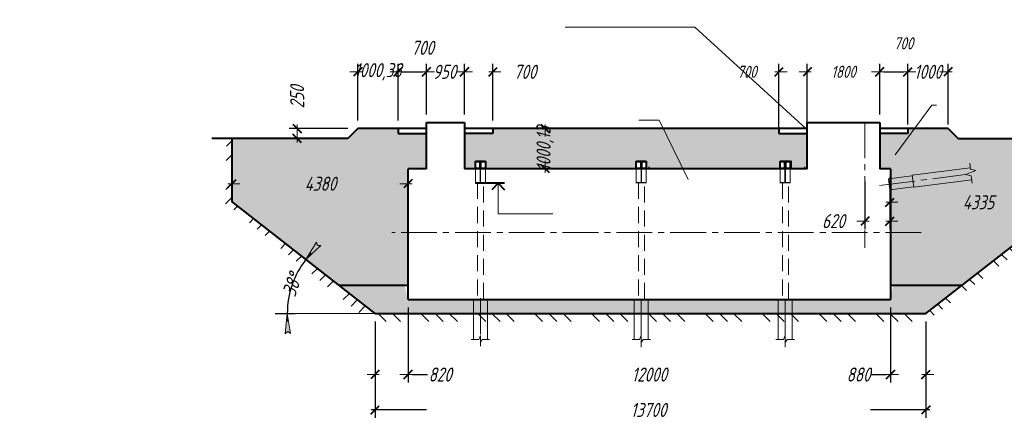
# Model space of a CAD drawing. Header units: millimetres. Extents: x 0 to 594, y 0 to 420.
# Tile 2 of 7: x 0 to 245, y 157 to 256. Entities that reach past the tile are written whole.
import ezdxf

# ---------------------------------------------------------------- set-up
doc = ezdxf.new("R2010")
doc.units = ezdxf.units.MM
for name, pattern in [('K5LT32771', [0]), ('K5LT32775', [6, 4, -2]), ('K5LT_AXLED', [13.385, 8.885, -1.5, 1.5, -1.5]), ('K5LT_BASIC', [0]), ('K5LT_DASHED', [6, 4, -2]), ('K5LT_THIN', [0])]:
    doc.linetypes.add(name, pattern=pattern)
doc.styles.add('KDIMTEXTSTYLE', font='GOST_AU.SHX', dxfattribs={"width": 0.96, "oblique": 15, "height": 5})
doc.dimstyles.new('KDIMSTYLE (0.01)', dxfattribs={"dimtxt": 5, "dimasz": 1, "dimexe": 2, "dimexo": 0, "dimgap": 1, "dimtad": 1, "dimlfac": 100, "dimtxsty": 'KDIMTEXTSTYLE', "dimsah": 1, "dimcen": 0, "dimdle": 1, "dimadec": 0, "dimazin": 0, "dimtfac": 0.667, "dimtmove": 0, "dimatfit": 3, "dimfxl": 0, "dimtvp": 1, "dimtolj": 1, "dimtzin": 0, "dimarcsym": 0})
pattern_1 = [(40, (0.766, 0.6428), (-2.05692, 2.451342), [0.2, -3]), (130, (0.9193, 0.7713), (-2.451342, -2.05692), [0.2, -3]), (85, (0.766, 0.6428), (-2.056883, 2.451297), [0.2828, -4.2426]), (60, (0.9193, 0.7713), (-2.77128, 1.6), [0.2, -3]), (150, (1.0192, 0.9445), (-1.6, -2.77128), [0.2, -3]), (105, (0.9193, 0.7713), (-2.77123, 1.59997), [0.2828, -4.2426]), (80, (1.6853, 1.4141), (-2.60974, 0.460168), [0.15, -2.5]), (170, (1.7114, 1.5618), (-0.460168, -2.60974), [0.15, -2.5]), (125, (1.6853, 1.4141), (-2.609695, 0.46016), [0.2121, -3.5355]), (100, (-1.8796, -1.5771), (-1.5756924, -0.277837), [0.1, -1.5]), (190, (-1.897, -1.4787), (0.277837, -1.5756924), [0.1, -1.5]), (145, (-1.8796, -1.5771), (-1.575733, -0.2778443), [0.1414, -2.1213005]), (70, (0.1233, 1.4088), (-1.503508, 0.547232), [0.1, -1.5]), (160, (0.1575, 1.5028), (-0.547232, -1.503508), [0.1, -1.5]), (115, (0.1233, 1.4088), (-1.503547, 0.5472463), [0.1414, -2.1213005]), (85, (0, 0), (-0.9351857, 0.784492), [0.03, -1]), (65, (0, 0), (-0.2418448, 0.664463), [0.03, -1]), (105, (0, 0), (-0.6193075, 0.76580564), [0.05, -1.2]), (110, (0, 0), (-0.7945929, 0.136463), [0.05, -0.7])]

# ---------------------------------------------------------------- blocks, each defined once
blk = doc.blocks.new('KDIMARROW_03')
at = {"color": 0, "linetype": 'K5LT_BASIC', "lineweight": 40}
blk.add_line((-1.06, -1.06), (1.06, 1.06), dxfattribs=at)
at = {"color": 0, "linetype": 'K5LT_THIN', "lineweight": 18}
for q in [(-1, 0), (2, 0)]:
    blk.add_line((0, 0), q, dxfattribs=at)
blk = doc.blocks.new('U25')
at = {"color": 7, "linetype": 'K5LT32771', "lineweight": 18}
for p, q in [((53.26, 208.82), (54.2, 209.77)), ((57.14, 205.63), (58.17, 206.67)), ((59.08, 204.04), (60.16, 205.12)), ((62.14, 203.56), (61.03, 202.45)), ((66.11, 200.46), (64.91, 199.26)), ((68.1, 198.91), (66.85, 197.67)), ((68.8, 196.08), (70.08, 197.36)), ((72.68, 192.89), (74.05, 194.26)), ((74.63, 191.3), (76.04, 192.71)), ((78.02, 191.16), (76.57, 189.71)), ((81.99, 188.06), (80.45, 186.52)), ((83.98, 186.51), (82.4, 184.93)), ((84.34, 183.33), (85.96, 184.96))]:
    blk.add_line(p, q, dxfattribs=at)
blk = doc.blocks.new('U32')
at = {"color": 7, "linetype": 'K5LT32771', "lineweight": 18}
for p, q in [((259.6, 207.09), (258.08, 208.61)), ((253.58, 202.5), (252.13, 203.96)), ((255.59, 204.03), (254.11, 205.51)), ((250.14, 202.41), (251.57, 200.98)), ((246.17, 199.31), (247.55, 197.92)), ((243.54, 194.87), (242.2, 196.2)), ((244.19, 197.75), (245.55, 196.4)), ((237.51, 190.29), (236.25, 191.55)), ((239.52, 191.81), (238.23, 193.1)), ((234.26, 190), (235.5, 188.76)), ((230.29, 186.9), (231.49, 185.71)), ((227.47, 182.65), (226.32, 183.8)), ((228.31, 185.35), (229.48, 184.18)), ((89.17, 183.06), (91.17, 181.06)), ((92.71, 183.06), (94.71, 181.06)), ((99.78, 183.06), (101.78, 181.06)), ((105.31, 181.06), (103.31, 183.06)), ((108.85, 181.06), (106.85, 183.06)), ((115.92, 181.06), (113.92, 183.06)), ((117.46, 183.06), (119.46, 181.06)), ((120.99, 183.06), (122.99, 181.06)), ((128.06, 183.06), (130.06, 181.06)), ((133.6, 181.06), (131.6, 183.06)), ((137.13, 181.06), (135.13, 183.06)), ((144.21, 181.06), (142.21, 183.06)), ((145.74, 183.06), (147.74, 181.06)), ((149.28, 183.06), (151.28, 181.06)), ((156.35, 183.06), (158.35, 181.06)), ((161.88, 181.06), (159.88, 183.06)), ((165.42, 181.06), (163.42, 183.06)), ((172.49, 181.06), (170.49, 183.06)), ((174.03, 183.06), (176.03, 181.06)), ((177.56, 183.06), (179.56, 181.06)), ((184.63, 183.06), (186.63, 181.06)), ((190.17, 181.06), (188.17, 183.06)), ((193.7, 181.06), (191.7, 183.06)), ((200.77, 181.06), (198.77, 183.06)), ((202.31, 183.06), (204.31, 181.06)), ((205.84, 183.06), (207.84, 181.06)), ((212.92, 183.06), (214.92, 181.06)), ((218.45, 181.06), (216.45, 183.06)), ((221.99, 181.06), (219.99, 183.06))]:
    blk.add_line(p, q, dxfattribs=at)
blk = doc.blocks.new('KDIMARROW_01')
blk.add_hatch(color=0).paths.add_polyline_path([(0, 0), (-5, 0.66), (-4.5, 0), (-5, -0.66)])
at = {"color": 0, "linetype": 'K5LT_THIN', "lineweight": 18}
for p, q in [((-4.5, 0), (-5, 0.66)), ((-5, 0.66), (0, 0)), ((0, 0), (-5, -0.66)), ((-5, -0.66), (-4.5, 0)), ((0, 0), (-1, 0))]:
    blk.add_line(p, q, dxfattribs=at)
blk = doc.blocks.new('U43')
at = {"color": 7, "linetype": 'K5LT32771', "lineweight": 18}
for p, q in [((51.43, 224.67), (52.78, 226.02)), ((51.37, 221.08), (52.78, 222.49)), ((52.78, 215.42), (51.26, 213.89)), ((52.78, 211.88), (51.2, 210.3))]:
    blk.add_line(p, q, dxfattribs=at)
blk = doc.blocks.new('U60')
at = {"color": 7, "linetype": 'K5LT_THIN', "lineweight": 18}
for p, q in [((236.47, 218.91), (236.28, 220.44)), ((236.43, 219.26), (221.97, 217.43)), ((235.2, 217.6), (237.77, 218.59)), ((237.77, 218.59), (236.47, 218.91)), ((221.99, 217.3), (216.04, 216.54)), ((216.04, 216.54), (216.38, 213.83)), ((221.97, 217.43), (222.35, 214.45)), ((236.8, 216.29), (222.35, 214.45)), ((236.67, 217.32), (235.2, 217.6)), ((236.9, 215.5), (236.67, 217.32)), ((222.33, 214.59), (216.38, 213.83))]:
    blk.add_line(p, q, dxfattribs=at)
at = {"color": 30, "linetype": 'K5LT_AXLED', "lineweight": 18, "true_color": 0xff8000}
blk.add_line((213.84, 214.89), (235.2, 217.6), dxfattribs=at)

msp = doc.modelspace()

# ---------------------------------------------------------------- hatches: boundary and pattern name
h = msp.add_hatch()
h.set_pattern_fill('Песок', style=0, pattern_type=0)
h.set_pattern_definition(pattern_1)
h.paths.add_polyline_path([(81.5964, 226.5606), (52.78347, 226.5606), (52.78347, 210.87768), (79.42388, 190.06391), (96.58347, 190.06391), (96.58347, 219.06391), (101.14869, 219.06391), (101.14869, 227.8106), (94.1002, 227.8106), (94.1002, 229.0606), (84.0964, 229.0606)])
h.paths.add_polyline_path([(216.58347, 190.06391), (234.34306, 190.06391), (259.78347, 209.94014), (259.78347, 226.5606), (233.38347, 226.5606), (230.88347, 229.0606), (220.88347, 229.0606), (220.88347, 227.8106), (213.88347, 227.8106), (213.88347, 219.06391), (216.58347, 219.06391)])
h.paths.add_polyline_path([(188.83499, 229.0606), (117.69717, 229.0606), (117.69717, 227.8106), (110.64869, 227.8106), (110.64869, 219.06391), (111.68499, 219.06391), (113.33499, 219.06391), (113.33499, 220.95934), (115.83499, 220.95934), (115.83499, 219.06391), (153.33499, 219.06391), (153.33499, 220.95934), (155.83499, 220.95934), (155.83499, 219.06391), (189.13499, 219.06391), (189.13499, 220.95934), (191.63499, 220.95934), (191.63499, 219.06391), (195.88347, 219.06391), (195.88347, 227.8106), (188.83499, 227.8106)])
h = msp.add_hatch()
h.set_pattern_fill('Песок', style=0, pattern_type=0)
h.set_pattern_definition(pattern_1)
h.paths.add_polyline_path([(225.38347, 183.06391), (234.34306, 190.06391), (217.26626, 190.06391), (216.43347, 186.56391), (96.58347, 186.56391), (95.75006, 190.06391), (79.42388, 190.06391), (88.38347, 183.06391)])

# ---------------------------------------------------------------- linework, layer by layer
at = {"color": 7, "linetype": 'K5LT_THIN', "lineweight": 18}
for p, q in [((167.89139, 254.22568), (135.64665, 254.22568)), ((195.50783, 229.0606), (167.89139, 254.22568)), ((217.73347, 222.5506), (226.8809, 234.8966)), ((226.8809, 234.8966), (228.0309, 234.8966)), ((154.00161, 231.14167), (159.00161, 231.14167)), ((166.27312, 216.36936), (159.00161, 231.14167)), ((119.00509, 215.45551), (119.00509, 207.86145)), ((119.00509, 215.45551), (119.00509, 207.86145)), ((132.62671, 207.86145), (119.00509, 207.86145)), ((132.62671, 207.86145), (119.00509, 207.86145)), ((112.83499, 186.56391), (112.83499, 176.62298)), ((116.33499, 186.56391), (116.33499, 176.62189)), ((152.83499, 186.56391), (152.83499, 176.62298)), ((156.33499, 186.56391), (156.33499, 176.62189)), ((188.63499, 186.56391), (188.63499, 176.62298)), ((192.13499, 186.56391), (192.13499, 176.62189)), ((88.38347, 183.06391), (63.55347, 183.06391)), ((112.29499, 176.62298), (114.1574, 176.62298)), ((114.1574, 176.62298), (114.5833, 177.63718)), ((114.5833, 177.63718), (114.58499, 175.86718)), ((114.58427, 176.62298), (114.58499, 176.62298)), ((114.58499, 175.86718), (115.06079, 176.61933)), ((115.06079, 176.61933), (116.87499, 176.62298)), ((152.29499, 176.62298), (154.1574, 176.62298)), ((154.1574, 176.62298), (154.5833, 177.63718)), ((154.5833, 177.63718), (154.58499, 175.86718)), ((154.58427, 176.62298), (154.58499, 176.62298)), ((154.58499, 175.86718), (155.06079, 176.61933)), ((155.06079, 176.61933), (156.87499, 176.62298)), ((188.09499, 176.62298), (189.9574, 176.62298)), ((189.9574, 176.62298), (190.3833, 177.63718)), ((190.3833, 177.63718), (190.38499, 175.86718)), ((190.38427, 176.62298), (190.38499, 176.62298)), ((190.38499, 175.86718), (190.86079, 176.61933)), ((190.86079, 176.61933), (192.67499, 176.62298))]:
    msp.add_line(p, q, dxfattribs=at)
at = {"color": 5, "linetype": 'K5LT_BASIC', "lineweight": 40, "true_color": 0x0000ff}
for p, q in [((101.14869, 219.06391), (101.14869, 230.5606)), ((101.14869, 230.5606), (110.64869, 230.5606)), ((110.64869, 230.5606), (110.64869, 219.06391)), ((195.88347, 229.0606), (195.88347, 230.5606)), ((195.88347, 230.5606), (213.88347, 230.5606)), ((213.88347, 230.5606), (213.88347, 219.06391)), ((84.0964, 229.0606), (81.5964, 226.5606)), ((101.14869, 229.0606), (84.0964, 229.0606)), ((94.1002, 229.0606), (94.1002, 227.8106)), ((94.1002, 227.8106), (101.14869, 227.8106)), ((195.88347, 229.0606), (110.64869, 229.0606)), ((117.69717, 227.8106), (110.64869, 227.8106)), ((117.69717, 229.0606), (117.69717, 227.8106)), ((188.83499, 229.0606), (188.83499, 227.8106)), ((188.83499, 227.8106), (195.88347, 227.8106)), ((195.88347, 229.0606), (195.50783, 229.0606)), ((195.88347, 219.06391), (195.88347, 229.0606)), ((230.88347, 229.0606), (213.88347, 229.0606)), ((220.88347, 227.8106), (213.88347, 227.8106)), ((220.88347, 229.0606), (220.88347, 227.8106)), ((230.88347, 229.0606), (233.38347, 226.5606)), ((81.5964, 226.5606), (47.81406, 226.5606)), ((52.78347, 226.5606), (52.78347, 210.87768)), ((233.38347, 226.5606), (287.29751, 226.5606)), ((113.33499, 220.95934), (115.83499, 220.95934)), ((113.33499, 219.05934), (113.33499, 220.95934)), ((113.33499, 220.85934), (115.83499, 220.85934)), ((114.53499, 219.15934), (114.53499, 220.85934)), ((114.63499, 220.85934), (114.63499, 219.15934)), ((115.83499, 220.95934), (115.83499, 219.05934)), ((153.33499, 220.95934), (155.83499, 220.95934)), ((153.33499, 219.05934), (153.33499, 220.95934)), ((153.33499, 220.85934), (155.83499, 220.85934)), ((154.53499, 219.15934), (154.53499, 220.85934)), ((154.63499, 220.85934), (154.63499, 219.15934)), ((155.83499, 220.95934), (155.83499, 219.05934)), ((189.13499, 220.95934), (191.63499, 220.95934)), ((189.13499, 219.05934), (189.13499, 220.95934)), ((189.13499, 220.85934), (191.63499, 220.85934)), ((190.33499, 219.15934), (190.33499, 220.85934)), ((190.43499, 220.85934), (190.43499, 219.15934)), ((191.63499, 220.95934), (191.63499, 219.05934)), ((191.88054, 219.06391), (191.88054, 221.0506)), ((96.58347, 186.56391), (96.58347, 219.06391)), ((101.14869, 219.06391), (96.58347, 219.06391)), ((111.68499, 219.06391), (110.64869, 219.06391)), ((195.88347, 219.06391), (111.68499, 219.06391)), ((113.33499, 219.15934), (115.83499, 219.15934)), ((153.33499, 219.15934), (155.83499, 219.15934)), ((189.13499, 219.15934), (191.63499, 219.15934)), ((216.58347, 219.06391), (213.88347, 219.06391)), ((216.58347, 219.06391), (216.58347, 186.56391)), ((120.61041, 215.45551), (113.32941, 215.45551)), ((119.00509, 215.45551), (117.39977, 213.85018)), ((119.00509, 215.45551), (120.61041, 213.85018)), ((88.38347, 183.06391), (52.78347, 210.87768)), ((225.38347, 183.06391), (259.78347, 209.94014)), ((96.58347, 190.06391), (79.42388, 190.06391)), ((234.34306, 190.06391), (216.58347, 190.06391)), ((96.58347, 186.56391), (216.58347, 186.56391)), ((88.38347, 183.06391), (225.38347, 183.06391))]:
    msp.add_line(p, q, dxfattribs=at)
at = {"color": 30, "linetype": 'K5LT_AXLED', "lineweight": 18, "true_color": 0xff8000}
for p, q in [((210.23347, 230.5606), (210.23347, 199.38959)), ((224.23347, 203.16466), (92.53347, 203.16466)), ((114.58499, 186.84391), (114.58499, 174.58828)), ((154.58499, 186.56391), (154.58499, 174.30828)), ((190.38499, 186.56391), (190.38499, 174.30828))]:
    msp.add_line(p, q, dxfattribs=at)
at = {"color": 7, "linetype": 'K5LT_DASHED', "lineweight": 18}
for p, q in [((113.33499, 215.45934), (113.33499, 219.05934)), ((114.53499, 215.55934), (114.53499, 219.05934)), ((114.63499, 219.05934), (114.63499, 215.55934)), ((115.83499, 219.05934), (115.83499, 215.45934)), ((153.33499, 215.45934), (153.33499, 219.05934)), ((154.53499, 215.55934), (154.53499, 219.05934)), ((154.63499, 219.05934), (154.63499, 215.55934)), ((155.83499, 219.05934), (155.83499, 215.45934)), ((189.13499, 215.45934), (189.13499, 219.05934)), ((190.33499, 215.55934), (190.33499, 219.05934)), ((190.43499, 219.05934), (190.43499, 215.55934)), ((191.63499, 219.05934), (191.63499, 215.45934)), ((113.33499, 215.65934), (114.53499, 215.65934)), ((113.33499, 215.55934), (115.83499, 215.55934)), ((113.88499, 215.55934), (113.88499, 186.66391)), ((114.63499, 215.65934), (115.83499, 215.65934)), ((115.38499, 186.66391), (115.38499, 215.55934)), ((153.33499, 215.65934), (154.53499, 215.65934)), ((153.33499, 215.55934), (155.83499, 215.55934)), ((153.88499, 215.55934), (153.88499, 186.66391)), ((154.63499, 215.65934), (155.83499, 215.65934)), ((155.38499, 186.66391), (155.38499, 215.55934)), ((189.13499, 215.65934), (190.33499, 215.65934)), ((189.13499, 215.55934), (191.63499, 215.55934)), ((189.68499, 215.55934), (189.68499, 186.66391)), ((191.18499, 215.55934), (189.68499, 215.55934)), ((190.43499, 215.65934), (191.63499, 215.65934)), ((191.18499, 186.66391), (191.18499, 215.55934))]:
    msp.add_line(p, q, dxfattribs=at)
at = {"color": 18, "linetype": 'K5LT32775', "lineweight": 25, "true_color": 0x280000}
for p, q in [((156.58499, 219.06391), (156.58499, 219.5506)), ((195.23792, 219.06391), (195.23792, 219.5506))]:
    msp.add_line(p, q, dxfattribs=at)

# ---------------------------------------------------------------- block references
for name in ['U43', 'U60', 'U25', 'U32']:
    msp.add_blockref(name, (0, 0))

# ---------------------------------------------------------------- dimensions: what is measured, and where the dimension line sits
at = {"color": 7}
for base, p1, p2, location, override in [((220.88347, 243.15549), (213.88347, 230.5606), (220.88347, 229.0606), (219.8149, 250.23598), {"dimexo": 2, "dimtoh": 1, "dimpost": '\\H3.0;\\W0.96;\\Q15;\\c40;<>', "dimblk1": 'KDIMARROW_03', "dimblk2": 'KDIMARROW_03', "dimse1": 0, "dimse2": 0, "dimclrt": 18, "dimtmove": 1, "dimtolj": 1}), ((94.1002, 243.15549), (84.0964, 229.0606), (94.1002, 229.0606), (89.1002, 243.15549), {"dimexo": 2, "dimpost": '\\H3.5;\\W0.96;\\Q15;<>', "dimblk1": 'KDIMARROW_03', "dimblk2": 'KDIMARROW_03', "dimse1": 0, "dimse2": 1, "dimclrt": 7, "dimtolj": 1}), ((110.64869, 243.15549), (101.14869, 230.5606), (110.64869, 230.5606), (105.64869, 243.15549), {"dimexo": 2, "dimpost": '\\H3.5;\\W0.96;\\Q15;<>', "dimblk1": 'KDIMARROW_03', "dimblk2": 'KDIMARROW_03', "dimse1": 0, "dimse2": 1, "dimclrt": 7, "dimtolj": 1}), ((213.88347, 243.15549), (195.88347, 230.5606), (213.88347, 230.5606), (204.88347, 243.15549), {"dimexo": 2, "dimpost": '\\H3.0;\\W0.96;\\Q15;\\c40;<>', "dimblk1": 'KDIMARROW_03', "dimblk2": 'KDIMARROW_03', "dimse1": 0, "dimse2": 0, "dimclrt": 18, "dimtolj": 1}), ((220.88347, 243.15549), (230.88347, 229.0606), (220.88347, 229.0606), (225.88347, 243.15549), {"dimexo": 1, "dimpost": '\\H3.5;\\W0.96;\\Q15;<>', "dimblk1": 'KDIMARROW_03', "dimblk2": 'KDIMARROW_03', "dimse1": 0, "dimse2": 0, "dimclrt": 7, "dimtolj": 1}), ((52.78347, 215.3343), (96.58347, 210.87768), (52.78347, 210.87768), (74.78347, 215.3343), {"dimexo": 2, "dimpost": '\\H3.5;\\W0.96;\\Q15;<>', "dimblk1": 'KDIMARROW_03', "dimblk2": 'KDIMARROW_03', "dimse1": 0, "dimse2": 0, "dimclrt": 7, "dimtolj": 1}), ((216.43347, 206.03571), (210.23347, 217.85468), (216.43347, 219.06391), (202.37385, 206.03571), {"dimexo": 2, "dimpost": '\\H3.5;\\W0.96;\\Q15;<>', "dimblk1": 'KDIMARROW_03', "dimblk2": 'KDIMARROW_03', "dimse1": 0, "dimse2": 0, "dimclrt": 7, "dimtolj": 1}), ((216.43347, 210.72184), (259.78347, 213.02807), (216.43347, 211.04981), (238.43347, 210.72184), {"dimexo": 2, "dimpost": '\\H3.5;\\W0.96;\\Q15;<>', "dimblk1": 'KDIMARROW_03', "dimblk2": 'KDIMARROW_03', "dimse1": 0, "dimse2": 0, "dimclrt": 7, "dimtolj": 1}), ((96.58347, 167.89187), (88.38347, 183.06391), (96.58347, 186.56391), (104.55422, 167.89187), {"dimexo": 2, "dimpost": '\\H3.5;\\W0.96;\\Q15;<>', "dimblk1": 'KDIMARROW_03', "dimblk2": 'KDIMARROW_03', "dimse1": 0, "dimse2": 1, "dimclrt": 7, "dimtolj": 1}), ((216.58347, 167.89187), (96.58347, 186.56391), (216.58347, 186.56391), (156.58347, 167.89187), {"dimexo": 2, "dimpost": '\\H3.5;\\W0.96;\\Q15;<>', "dimblk1": 'KDIMARROW_03', "dimblk2": 'KDIMARROW_03', "dimse1": 0, "dimse2": 1, "dimclrt": 7, "dimtolj": 1}), ((225.38347, 167.89187), (216.58347, 186.56391), (225.38347, 183.06391), (208.61272, 167.89187), {"dimexo": 2, "dimpost": '\\H3.5;\\W0.96;\\Q15;<>', "dimblk1": 'KDIMARROW_03', "dimblk2": 'KDIMARROW_03', "dimse1": 0, "dimse2": 0, "dimclrt": 7, "dimtolj": 1}), ((88.38347, 159.09355), (225.38347, 183.06391), (88.38347, 183.06391), (156.38347, 159.09355), {"dimexo": 2, "dimpost": '\\H3.5;\\W0.96;\\Q15;<>', "dimblk1": 'KDIMARROW_03', "dimblk2": 'KDIMARROW_03', "dimse1": 0, "dimse2": 0, "dimclrt": 7, "dimtolj": 1})]:
    msp.add_linear_dim(base=base, p1=p1, p2=p2, location=location, dimstyle='KDIMSTYLE (0.01)', override=override, dxfattribs=at).render()
for base, p1, p2, location, text, override in [((101.14869, 243.15549), (94.1002, 229.0606), (101.14869, 230.5606), (100.18301, 249.12117), '\\H3.5;\\W0.96;\\Q15;\\H3.5;\\W0.96;\\Q15;\\Q15;700', {"dimexo": 2, "dimtoh": 1, "dimblk1": 'KDIMARROW_03', "dimblk2": 'KDIMARROW_03', "dimse1": 0, "dimse2": 1, "dimclrt": 7, "dimtmove": 1, "dimtolj": 1}), ((117.69717, 243.15549), (110.64869, 230.5606), (117.69717, 229.0606), (125.66792, 243.15549), '\\H3.5;\\W0.96;\\Q15;\\H3.5;\\W0.96;\\Q15;\\Q15;700', {"dimexo": 2, "dimblk1": 'KDIMARROW_03', "dimblk2": 'KDIMARROW_03', "dimse1": 0, "dimse2": 0, "dimclrt": 7, "dimtolj": 1}), ((188.83499, 243.15549), (195.88347, 230.5606), (188.83499, 229.0606), (180.86424, 243.15549), '\\H3.0;\\W0.96;\\Q15;\\c40;\\H3.0;\\W0.96;\\Q15;\\c40;\\Q15;{\\c255;700}', {"dimexo": 0, "dimblk1": 'KDIMARROW_03', "dimblk2": 'KDIMARROW_03', "dimse1": 0, "dimse2": 0, "dimclrt": 18, "dimtolj": 1})]:
    msp.add_linear_dim(base=base, p1=p1, p2=p2, location=location, text=text, dimstyle='KDIMSTYLE (0.01)', override=override, dxfattribs=at).render()
for base, p1, p2, location, override in [((69.00827, 229.0606), (80.09347, 226.5606), (82.59347, 229.0606), (69.00827, 236.89244), {"dimexo": 1, "dimpost": '\\H3.5;\\W0.96;\\Q15;<>', "dimblk1": 'KDIMARROW_03', "dimblk2": 'KDIMARROW_03', "dimse1": 0, "dimse2": 0, "dimclrt": 7, "dimtolj": 1}), ((130.69832, 219.05934), (135.53336, 229.0606), (135.53336, 219.05934), (130.69832, 224.05934), {"dimexo": 2, "dimpost": '\\H3.5;\\W0.96;\\Q15;<>', "dimblk1": 'KDIMARROW_03', "dimblk2": 'KDIMARROW_03', "dimse1": 0, "dimse2": 0, "dimclrt": 7, "dimtolj": 1})]:
    msp.add_linear_dim(base=base, p1=p1, p2=p2, angle=90, location=location, dimstyle='KDIMSTYLE (0.01)', override=override, dxfattribs=at).render()
msp.add_angular_dim_2l(base=(66.55144, 182.84558), line1=((88.38347, 183.06391), (63.55347, 183.06391)), line2=((88.38347, 183.06391), (88.37559, 183.07007)), location=(67.73985, 190.17208), dimstyle='KDIMSTYLE (0.01)', override={"dimpost": '\\H3.5;\\W0.96;\\Q15;<>', "dimblk1": 'KDIMARROW_01', "dimblk2": 'KDIMARROW_01', "dimclrt": 7, "dimtolj": 1}, dxfattribs=at).render()

doc.saveas('drawing.dxf')
